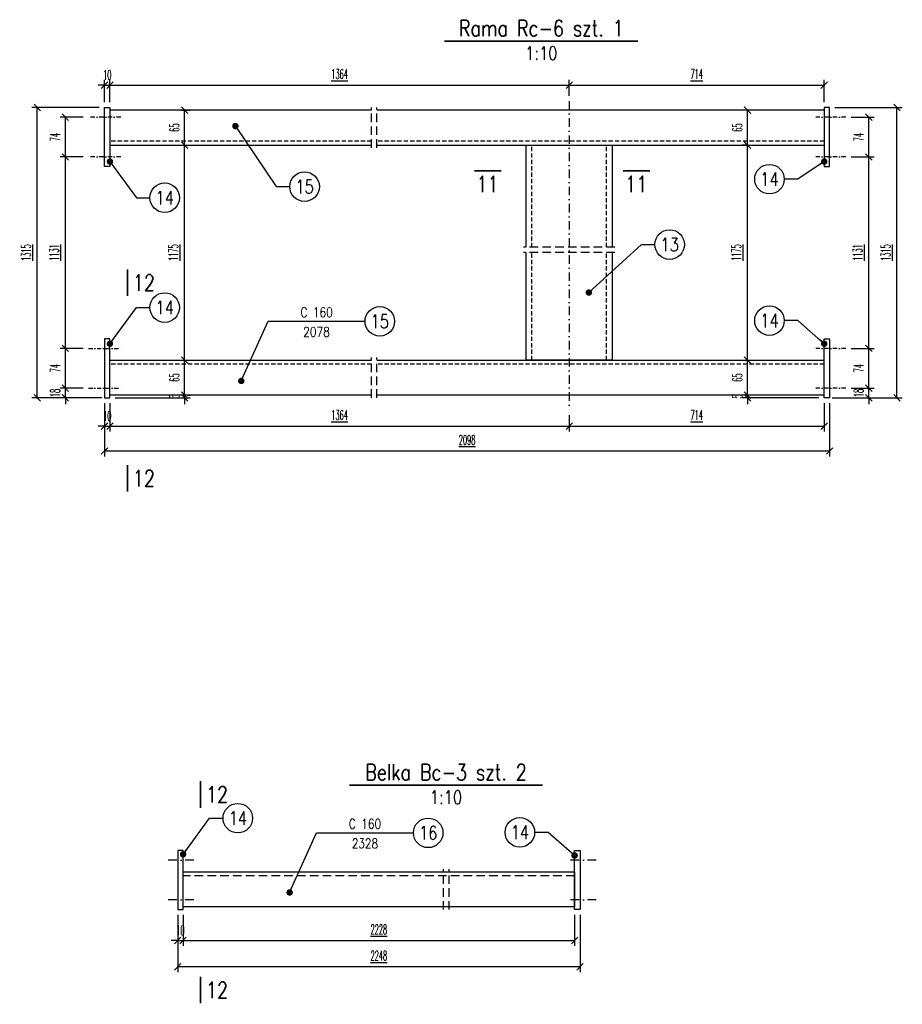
# Model space of a CAD drawing. Header units: millimetres. Extents: x -228255 to 14536, y -140109 to 119945.
# Tile 118 of 123: x -101165 to -99524, y 39975 to 41806. Entities that reach past the tile are written whole.
import ezdxf
from ezdxf.enums import TextEntityAlignment as Align

# ---------------------------------------------------------------- set-up
doc = ezdxf.new("R2010")
doc.units = ezdxf.units.MM
doc.header["$LTSCALE"] = 2.5
for name, pattern in [('DASHDOT', [25.4, 12.7, -6.35, 0, -6.35]), ('DASHDOT2', [12.7, 6.35, -3.175, 0, -3.175]), ('DASHED', [19.05, 12.7, -6.35]), ('DASHED2', [9.525, 6.35, -3.175])]:
    doc.linetypes.add(name, pattern=pattern)
for name, color, linetype in [('Gruba', 6, 'Continuous'), ('Opisy_stal', 7, 'Continuous'), ('Osie', 134, 'DASHDOT'), ('Osie_stal', 221, 'DASHDOT2'), ('Przerywana', 5, 'DASHED'), ('stal', 4, 'Continuous'), ('Stal_nw', 181, 'DASHED2'), ('Wymiary', 86, 'Continuous')]:
    doc.layers.add(name, color=color, linetype=linetype)
doc.styles.get("Standard").update_dxf_attribs({"font": 'romans.shx', "width": 0.65})
doc.styles.add('style1', font='romand.shx', dxfattribs={"width": 0.8})
doc.styles.add('style3', font='romans.shx', dxfattribs={"width": 0.5})
doc.dimstyles.new('Skala_10', dxfattribs={"dimtxt": 18, "dimasz": 12, "dimexe": 10, "dimexo": 10, "dimgap": 10, "dimtad": 1, "dimdec": 0, "dimdsep": 46, "dimtxsty": 'style3', "dimblk": 'OBLIQUE', "dimcen": 0, "dimdle": 1, "dimclrd": 256, "dimclre": 256, "dimclrt": 31, "dimadec": 1, "dimazin": 0, "dimtfac": 1, "dimtdec": 0, "dimtix": 1, "dimtmove": 2, "dimatfit": 0, "dimldrblk": 'DOT', "dimfxl": 1, "dimtolj": 1, "dimtzin": 0, "dimlwd": -1, "dimlwe": -1, "dimarcsym": 0})
doc.dimstyles.new('Skala_10$7', dxfattribs={"dimscale": 0, "dimtxt": 18, "dimasz": 12, "dimexe": 10, "dimexo": 15, "dimgap": 5, "dimtad": 1, "dimdec": 0, "dimrnd": 0.5, "dimzin": 9, "dimdsep": 46, "dimtxsty": 'Standard', "dimblk1": 'OBLIQUE', "dimblk2": 'OBLIQUE', "dimsah": 1, "dimcen": 10, "dimdle": 10, "dimclrt": 31, "dimadec": 0, "dimazin": 0, "dimtfac": 1, "dimtdec": 0, "dimtmove": 2, "dimatfit": 3, "dimldrblk": 'DOT', "dimfxl": 1, "dimtolj": 1, "dimtzin": 9, "dimarcsym": 0})

# ---------------------------------------------------------------- blocks, each defined once
blk = doc.blocks.new('_Oblique')
at = {"color": 0, "linetype": 'ByBlock', "lineweight": -2}
blk.add_line((-0.5, -0.5), (0.5, 0.5), dxfattribs=at)
blk = doc.blocks.new('*D496')
at = {"layer": 'Defpoints', "color": 0, "ltscale": 0.5, "transparency": 16777216}
for p in [(-101007.6, 41103.2), (-100997.6, 41103.2), (-100997.6, 41050.5)]:
    blk.add_point(p, dxfattribs=at)
at = {"layer": 'Wymiary', "ltscale": 0.5, "transparency": 16777216}
for p, q in [((-101007.6, 41093.2), (-101007.6, 41040.5)), ((-100997.6, 41093.2), (-100997.6, 41040.5)), ((-101007.6, 41050.5), (-101019.6, 41050.5)), ((-101007.6, 41050.5), (-100997.6, 41050.5)), ((-100997.6, 41050.5), (-100985.6, 41050.5))]:
    blk.add_line(p, q, dxfattribs=at)
at = {"layer": 'Wymiary', "ltscale": 0.5, "transparency": 16777216, "xscale": 12, "yscale": 12, "zscale": 12}
blk.add_blockref('_Oblique', (-101007.6, 41050.5), dxfattribs=at)
at = {"layer": 'Wymiary', "ltscale": 0.5, "transparency": 16777216, "xscale": 12, "yscale": 12, "zscale": 12, "rotation": 180}
blk.add_blockref('_Oblique', (-100997.6, 41050.5), dxfattribs=at)
at = {"layer": 'Wymiary', "color": 31, "ltscale": 0.5, "transparency": 16777216, "insert": (-101002.6, 41069.5), "char_height": 18, "attachment_point": 5, "style": 'style3'}
blk.add_mtext('\\A1;10', dxfattribs=at)
blk = doc.blocks.new('_Dot')
at = {"color": 0, "linetype": 'ByBlock', "lineweight": -2}
blk.add_line((-0.5, 0), (-1, 0), dxfattribs=at)
at = {"color": 0, "linetype": 'ByBlock', "const_width": 0.5}
blk.add_lwpolyline([(-0.25, 0, 1), (0.25, 0, 1)], format="xyb", close=True, dxfattribs=at)
blk = doc.blocks.new('*D497')
at = {"layer": 'Defpoints', "color": 0, "ltscale": 0.5, "transparency": 16777216}
for p in [(-100997.6, 41103.2), (-100143.6, 41081.2), (-100143.6, 41050.5)]:
    blk.add_point(p, dxfattribs=at)
at = {"layer": 'Wymiary', "ltscale": 0.5, "transparency": 16777216}
for p, q in [((-100997.6, 41093.2), (-100997.6, 41040.5)), ((-100143.6, 41071.2), (-100143.6, 41040.5)), ((-100998.6, 41050.5), (-100142.6, 41050.5))]:
    blk.add_line(p, q, dxfattribs=at)
at = {"layer": 'Wymiary', "ltscale": 0.5, "transparency": 16777216, "xscale": 12, "yscale": 12, "zscale": 12, "rotation": 180}
blk.add_blockref('_Oblique', (-100997.6, 41050.5), dxfattribs=at)
at = {"layer": 'Wymiary', "ltscale": 0.5, "transparency": 16777216, "xscale": 12, "yscale": 12, "zscale": 12}
blk.add_blockref('_Oblique', (-100143.6, 41050.5), dxfattribs=at)
at = {"layer": 'Wymiary', "color": 31, "ltscale": 0.5, "transparency": 16777216, "insert": (-100570.6, 41071.3), "char_height": 18, "attachment_point": 5, "style": 'style3'}
blk.add_mtext('\\A1;\\L1364', dxfattribs=at)
blk = doc.blocks.new('*D498')
at = {"layer": 'Defpoints', "color": 0, "ltscale": 0.5, "transparency": 16777216}
for p in [(-99669.6, 41103.2), (-100143.6, 41081.2), (-99669.6, 41050.5)]:
    blk.add_point(p, dxfattribs=at)
at = {"layer": 'Wymiary', "ltscale": 0.5, "transparency": 16777216}
for p, q in [((-99669.6, 41093.2), (-99669.6, 41040.5)), ((-100143.6, 41071.2), (-100143.6, 41040.5)), ((-100144.6, 41050.5), (-99668.6, 41050.5))]:
    blk.add_line(p, q, dxfattribs=at)
at = {"layer": 'Wymiary', "ltscale": 0.5, "transparency": 16777216, "xscale": 12, "yscale": 12, "zscale": 12, "rotation": 180}
blk.add_blockref('_Oblique', (-100143.6, 41050.5), dxfattribs=at)
at = {"layer": 'Wymiary', "ltscale": 0.5, "transparency": 16777216, "xscale": 12, "yscale": 12, "zscale": 12}
blk.add_blockref('_Oblique', (-99669.6, 41050.5), dxfattribs=at)
at = {"layer": 'Wymiary', "color": 31, "ltscale": 0.5, "transparency": 16777216, "insert": (-99906.6, 41071.3), "char_height": 18, "attachment_point": 5, "style": 'style3'}
blk.add_mtext('\\A1;\\L714', dxfattribs=at)
blk = doc.blocks.new('*D499')
at = {"layer": 'Defpoints', "color": 0, "ltscale": 0.5, "transparency": 16777216}
for p in [(-101007.6, 41103.2), (-99659.6, 41103.2), (-101007.6, 41004.2)]:
    blk.add_point(p, dxfattribs=at)
at = {"layer": 'Wymiary', "ltscale": 0.5, "transparency": 16777216}
for p, q in [((-101007.6, 41093.2), (-101007.6, 40994.2)), ((-99659.6, 41093.2), (-99659.6, 40994.2)), ((-99658.6, 41004.2), (-101008.6, 41004.2))]:
    blk.add_line(p, q, dxfattribs=at)
at = {"layer": 'Wymiary', "ltscale": 0.5, "transparency": 16777216, "xscale": 12, "yscale": 12, "zscale": 12, "rotation": 180}
blk.add_blockref('_Oblique', (-101007.6, 41004.2), dxfattribs=at)
at = {"layer": 'Wymiary', "ltscale": 0.5, "transparency": 16777216, "xscale": 12, "yscale": 12, "zscale": 12}
blk.add_blockref('_Oblique', (-99659.6, 41004.2), dxfattribs=at)
at = {"layer": 'Wymiary', "color": 31, "ltscale": 0.5, "transparency": 16777216, "insert": (-100333.6, 41025), "char_height": 18, "attachment_point": 5, "style": 'style3'}
blk.add_mtext('\\A1;\\L2098', dxfattribs=at)
blk = doc.blocks.new('*D500')
at = {"layer": 'Defpoints', "color": 0, "ltscale": 0.5, "transparency": 16777216}
for p in [(-100997.6, 41684.7), (-101007.6, 41643.2), (-100997.6, 41643.2)]:
    blk.add_point(p, dxfattribs=at)
at = {"layer": 'Wymiary', "ltscale": 0.5, "transparency": 16777216}
for p, q in [((-101007.6, 41684.7), (-101019.6, 41684.7)), ((-101007.6, 41653.2), (-101007.6, 41694.7)), ((-101007.6, 41684.7), (-100997.6, 41684.7)), ((-100997.6, 41653.2), (-100997.6, 41694.7)), ((-100997.6, 41684.7), (-100985.6, 41684.7))]:
    blk.add_line(p, q, dxfattribs=at)
at = {"layer": 'Wymiary', "ltscale": 0.5, "transparency": 16777216, "xscale": 12, "yscale": 12, "zscale": 12}
blk.add_blockref('_Oblique', (-101007.6, 41684.7), dxfattribs=at)
at = {"layer": 'Wymiary', "ltscale": 0.5, "transparency": 16777216, "xscale": 12, "yscale": 12, "zscale": 12, "rotation": 180}
blk.add_blockref('_Oblique', (-100997.6, 41684.7), dxfattribs=at)
at = {"layer": 'Wymiary', "color": 31, "ltscale": 0.5, "transparency": 16777216, "insert": (-101002.6, 41703.7), "char_height": 18, "attachment_point": 5, "style": 'style3'}
blk.add_mtext('\\A1;10', dxfattribs=at)
blk = doc.blocks.new('*D501')
at = {"layer": 'Defpoints', "color": 0, "ltscale": 0.5, "transparency": 16777216}
for p in [(-100143.6, 41684.7), (-100143.6, 41654.9), (-100997.6, 41643.2)]:
    blk.add_point(p, dxfattribs=at)
at = {"layer": 'Wymiary', "ltscale": 0.5, "transparency": 16777216}
for p, q in [((-100998.6, 41684.7), (-100142.6, 41684.7)), ((-100997.6, 41653.2), (-100997.6, 41694.7)), ((-100143.6, 41664.9), (-100143.6, 41694.7))]:
    blk.add_line(p, q, dxfattribs=at)
at = {"layer": 'Wymiary', "ltscale": 0.5, "transparency": 16777216, "xscale": 12, "yscale": 12, "zscale": 12, "rotation": 180}
blk.add_blockref('_Oblique', (-100997.6, 41684.7), dxfattribs=at)
at = {"layer": 'Wymiary', "ltscale": 0.5, "transparency": 16777216, "xscale": 12, "yscale": 12, "zscale": 12}
blk.add_blockref('_Oblique', (-100143.6, 41684.7), dxfattribs=at)
at = {"layer": 'Wymiary', "color": 31, "ltscale": 0.5, "transparency": 16777216, "insert": (-100570.6, 41705.5), "char_height": 18, "attachment_point": 5, "style": 'style3'}
blk.add_mtext('\\A1;\\L1364', dxfattribs=at)
blk = doc.blocks.new('*D502')
at = {"layer": 'Defpoints', "color": 0, "ltscale": 0.5, "transparency": 16777216}
for p in [(-99669.6, 41684.7), (-100143.6, 41654.9), (-99669.6, 41643.2)]:
    blk.add_point(p, dxfattribs=at)
at = {"layer": 'Wymiary', "ltscale": 0.5, "transparency": 16777216}
for p, q in [((-100144.6, 41684.7), (-99668.6, 41684.7)), ((-100143.6, 41664.9), (-100143.6, 41694.7)), ((-99669.6, 41653.2), (-99669.6, 41694.7))]:
    blk.add_line(p, q, dxfattribs=at)
at = {"layer": 'Wymiary', "ltscale": 0.5, "transparency": 16777216, "xscale": 12, "yscale": 12, "zscale": 12, "rotation": 180}
blk.add_blockref('_Oblique', (-100143.6, 41684.7), dxfattribs=at)
at = {"layer": 'Wymiary', "ltscale": 0.5, "transparency": 16777216, "xscale": 12, "yscale": 12, "zscale": 12}
blk.add_blockref('_Oblique', (-99669.6, 41684.7), dxfattribs=at)
at = {"layer": 'Wymiary', "color": 31, "ltscale": 0.5, "transparency": 16777216, "insert": (-99906.6, 41705.5), "char_height": 18, "attachment_point": 5, "style": 'style3'}
blk.add_mtext('\\A1;\\L714', dxfattribs=at)
blk = doc.blocks.new('*D503')
at = {"layer": 'Defpoints', "color": 0, "ltscale": 0.5, "transparency": 16777216}
for p in [(-101132.7, 41643.2), (-101007.6, 41643.2), (-101007.6, 41103.2)]:
    blk.add_point(p, dxfattribs=at)
at = {"layer": 'Wymiary', "ltscale": 0.5, "transparency": 16777216}
for p, q in [((-101017.6, 41643.2), (-101142.7, 41643.2)), ((-101132.7, 41102.2), (-101132.7, 41644.2)), ((-101017.6, 41103.2), (-101142.7, 41103.2))]:
    blk.add_line(p, q, dxfattribs=at)
at = {"layer": 'Wymiary', "ltscale": 0.5, "transparency": 16777216, "xscale": 12, "yscale": 12, "zscale": 12}
for p, rotation in [((-101132.7, 41643.2), 90), ((-101132.7, 41103.2), 270)]:
    blk.add_blockref('_Oblique', p, dxfattribs=dict(at, rotation=rotation))
at = {"layer": 'Wymiary', "color": 31, "ltscale": 0.5, "transparency": 16777216, "insert": (-101153.5, 41373.2), "char_height": 18, "attachment_point": 5, "rotation": 90, "style": 'style3'}
blk.add_mtext('\\A1;\\L1315', dxfattribs=at)
blk = doc.blocks.new('*D504')
at = {"layer": 'Defpoints', "color": 0, "ltscale": 0.5, "transparency": 16777216}
for p in [(-101080.4, 41121.2), (-101037.6, 41121.2), (-101002.6, 41103.2)]:
    blk.add_point(p, dxfattribs=at)
at = {"layer": 'Wymiary', "ltscale": 0.5, "transparency": 16777216}
for p, q in [((-101080.4, 41121.2), (-101080.4, 41133.2)), ((-101047.6, 41121.2), (-101090.4, 41121.2)), ((-101080.4, 41103.2), (-101080.4, 41121.2)), ((-101012.6, 41103.2), (-101090.4, 41103.2)), ((-101080.4, 41103.2), (-101080.4, 41091.2))]:
    blk.add_line(p, q, dxfattribs=at)
at = {"layer": 'Wymiary', "ltscale": 0.5, "transparency": 16777216, "xscale": 12, "yscale": 12, "zscale": 12}
for p, rotation in [((-101080.4, 41121.2), 270), ((-101080.4, 41103.2), 90)]:
    blk.add_blockref('_Oblique', p, dxfattribs=dict(at, rotation=rotation))
at = {"layer": 'Wymiary', "color": 31, "ltscale": 0.5, "transparency": 16777216, "insert": (-101099.4, 41112.2), "char_height": 18, "attachment_point": 5, "rotation": 90, "style": 'style3'}
blk.add_mtext('\\A1;18', dxfattribs=at)
blk = doc.blocks.new('*D505')
at = {"layer": 'Defpoints', "color": 0, "ltscale": 0.5, "transparency": 16777216}
for p in [(-101080.4, 41195.2), (-101037.6, 41195.2), (-101037.6, 41121.2)]:
    blk.add_point(p, dxfattribs=at)
at = {"layer": 'Wymiary', "ltscale": 0.5, "transparency": 16777216}
for p, q in [((-101047.6, 41195.2), (-101090.4, 41195.2)), ((-101080.4, 41120.2), (-101080.4, 41196.2)), ((-101047.6, 41121.2), (-101090.4, 41121.2))]:
    blk.add_line(p, q, dxfattribs=at)
at = {"layer": 'Wymiary', "ltscale": 0.5, "transparency": 16777216, "xscale": 12, "yscale": 12, "zscale": 12}
for p, rotation in [((-101080.4, 41195.2), 90), ((-101080.4, 41121.2), 270)]:
    blk.add_blockref('_Oblique', p, dxfattribs=dict(at, rotation=rotation))
at = {"layer": 'Wymiary', "color": 31, "ltscale": 0.5, "transparency": 16777216, "insert": (-101099.4, 41158.2), "char_height": 18, "attachment_point": 5, "rotation": 90, "style": 'style3'}
blk.add_mtext('\\A1;74', dxfattribs=at)
blk = doc.blocks.new('*D506')
at = {"layer": 'Defpoints', "color": 0, "ltscale": 0.5, "transparency": 16777216}
for p in [(-101080.4, 41551.2), (-101037.6, 41551.2), (-101037.6, 41195.2)]:
    blk.add_point(p, dxfattribs=at)
at = {"layer": 'Wymiary', "ltscale": 0.5, "transparency": 16777216}
for p, q in [((-101047.6, 41551.2), (-101090.4, 41551.2)), ((-101080.4, 41194.2), (-101080.4, 41552.2)), ((-101047.6, 41195.2), (-101090.4, 41195.2))]:
    blk.add_line(p, q, dxfattribs=at)
at = {"layer": 'Wymiary', "ltscale": 0.5, "transparency": 16777216, "xscale": 12, "yscale": 12, "zscale": 12}
for p, rotation in [((-101080.4, 41551.2), 90), ((-101080.4, 41195.2), 270)]:
    blk.add_blockref('_Oblique', p, dxfattribs=dict(at, rotation=rotation))
at = {"layer": 'Wymiary', "color": 31, "ltscale": 0.5, "transparency": 16777216, "insert": (-101101.2, 41373.2), "char_height": 18, "attachment_point": 5, "rotation": 90, "style": 'style3'}
blk.add_mtext('\\A1;\\L1131', dxfattribs=at)
blk = doc.blocks.new('*D507')
at = {"layer": 'Defpoints', "color": 0, "ltscale": 0.5, "transparency": 16777216}
for p in [(-101080.4, 41625.2), (-101037.6, 41625.2), (-101037.6, 41551.2)]:
    blk.add_point(p, dxfattribs=at)
at = {"layer": 'Wymiary', "ltscale": 0.5, "transparency": 16777216}
for p, q in [((-101080.4, 41550.2), (-101080.4, 41626.2)), ((-101047.6, 41625.2), (-101090.4, 41625.2)), ((-101047.6, 41551.2), (-101090.4, 41551.2))]:
    blk.add_line(p, q, dxfattribs=at)
at = {"layer": 'Wymiary', "ltscale": 0.5, "transparency": 16777216, "xscale": 12, "yscale": 12, "zscale": 12}
for p, rotation in [((-101080.4, 41625.2), 90), ((-101080.4, 41551.2), 270)]:
    blk.add_blockref('_Oblique', p, dxfattribs=dict(at, rotation=rotation))
at = {"layer": 'Wymiary', "color": 31, "ltscale": 0.5, "transparency": 16777216, "insert": (-101099.4, 41588.2), "char_height": 18, "attachment_point": 5, "rotation": 90, "style": 'style3'}
blk.add_mtext('\\A1;74', dxfattribs=at)
blk = doc.blocks.new('*D508')
at = {"layer": 'Defpoints', "color": 0, "ltscale": 0.5, "transparency": 16777216}
for p in [(-100997.6, 41103.2), (-100863.8, 41108.2), (-100858.7, 41108.2)]:
    blk.add_point(p, dxfattribs=at)
at = {"layer": 'Wymiary', "ltscale": 0.5, "transparency": 16777216}
for p, q in [((-100858.7, 41108.2), (-100858.7, 41120.2)), ((-100987.6, 41103.2), (-100848.7, 41103.2)), ((-100858.7, 41103.2), (-100858.7, 41108.2)), ((-100858.7, 41103.2), (-100858.7, 41091.2)), ((-100853.8, 41108.2), (-100848.7, 41108.2))]:
    blk.add_line(p, q, dxfattribs=at)
at = {"layer": 'Wymiary', "ltscale": 0.5, "transparency": 16777216, "xscale": 12, "yscale": 12, "zscale": 12}
for p, rotation in [((-100858.7, 41108.2), 270), ((-100858.7, 41103.2), 90)]:
    blk.add_blockref('_Oblique', p, dxfattribs=dict(at, rotation=rotation))
at = {"layer": 'Wymiary', "color": 31, "ltscale": 0.5, "transparency": 16777216, "insert": (-100877.7, 41105.7), "char_height": 18, "attachment_point": 5, "rotation": 90, "style": 'style3'}
blk.add_mtext('\\A1;5', dxfattribs=at)
blk = doc.blocks.new('*D509')
at = {"layer": 'Defpoints', "color": 0, "ltscale": 0.5, "transparency": 16777216}
for p in [(-100858.7, 41173.2), (-100858.7, 41173.2), (-100863.8, 41108.2)]:
    blk.add_point(p, dxfattribs=at)
at = {"layer": 'Wymiary', "ltscale": 0.5, "transparency": 16777216}
for p, q in [((-100858.7, 41107.2), (-100858.7, 41174.2)), ((-100853.8, 41108.2), (-100848.7, 41108.2))]:
    blk.add_line(p, q, dxfattribs=at)
at = {"layer": 'Wymiary', "ltscale": 0.5, "transparency": 16777216, "xscale": 12, "yscale": 12, "zscale": 12}
for p, rotation in [((-100858.7, 41173.2), 90), ((-100858.7, 41108.2), 270)]:
    blk.add_blockref('_Oblique', p, dxfattribs=dict(at, rotation=rotation))
at = {"layer": 'Wymiary', "color": 31, "ltscale": 0.5, "transparency": 16777216, "insert": (-100877.7, 41140.7), "char_height": 18, "attachment_point": 5, "rotation": 90, "style": 'style3'}
blk.add_mtext('\\A1;65', dxfattribs=at)
blk = doc.blocks.new('*D510')
at = {"layer": 'Defpoints', "color": 0, "ltscale": 0.5, "transparency": 16777216}
for p in [(-100869.6, 41573.2), (-100858.7, 41573.2), (-100858.7, 41173.2)]:
    blk.add_point(p, dxfattribs=at)
at = {"layer": 'Wymiary', "ltscale": 0.5, "transparency": 16777216}
for p, q in [((-100859.6, 41573.2), (-100848.7, 41573.2)), ((-100858.7, 41172.2), (-100858.7, 41574.2))]:
    blk.add_line(p, q, dxfattribs=at)
at = {"layer": 'Wymiary', "ltscale": 0.5, "transparency": 16777216, "xscale": 12, "yscale": 12, "zscale": 12}
for p, rotation in [((-100858.7, 41573.2), 90), ((-100858.7, 41173.2), 270)]:
    blk.add_blockref('_Oblique', p, dxfattribs=dict(at, rotation=rotation))
at = {"layer": 'Wymiary', "color": 31, "ltscale": 0.5, "transparency": 16777216, "insert": (-100879.5, 41373.2), "char_height": 18, "attachment_point": 5, "rotation": 90, "style": 'style3'}
blk.add_mtext('\\A1;\\L1175', dxfattribs=at)
blk = doc.blocks.new('*D511')
at = {"layer": 'Defpoints', "color": 0, "ltscale": 0.5, "transparency": 16777216}
for p in [(-100875.4, 41638.2), (-100858.7, 41638.2), (-100869.6, 41573.2)]:
    blk.add_point(p, dxfattribs=at)
at = {"layer": 'Wymiary', "ltscale": 0.5, "transparency": 16777216}
for p, q in [((-100865.4, 41638.2), (-100848.7, 41638.2)), ((-100858.7, 41572.2), (-100858.7, 41639.2)), ((-100859.6, 41573.2), (-100848.7, 41573.2))]:
    blk.add_line(p, q, dxfattribs=at)
at = {"layer": 'Wymiary', "ltscale": 0.5, "transparency": 16777216, "xscale": 12, "yscale": 12, "zscale": 12}
for p, rotation in [((-100858.7, 41638.2), 90), ((-100858.7, 41573.2), 270)]:
    blk.add_blockref('_Oblique', p, dxfattribs=dict(at, rotation=rotation))
at = {"layer": 'Wymiary', "color": 31, "ltscale": 0.5, "transparency": 16777216, "insert": (-100877.7, 41605.7), "char_height": 18, "attachment_point": 5, "rotation": 90, "style": 'style3'}
blk.add_mtext('\\A1;65', dxfattribs=at)
blk = doc.blocks.new('*D512')
at = {"layer": 'Defpoints', "color": 0, "ltscale": 0.5, "transparency": 16777216}
for p in [(-99659.6, 41643.2), (-99534.4, 41643.2), (-99659.6, 41103.2)]:
    blk.add_point(p, dxfattribs=at)
at = {"layer": 'Wymiary', "ltscale": 0.5, "transparency": 16777216}
for p, q in [((-99649.6, 41643.2), (-99524.4, 41643.2)), ((-99534.4, 41102.2), (-99534.4, 41644.2)), ((-99649.6, 41103.2), (-99524.4, 41103.2))]:
    blk.add_line(p, q, dxfattribs=at)
at = {"layer": 'Wymiary', "ltscale": 0.5, "transparency": 16777216, "xscale": 12, "yscale": 12, "zscale": 12}
for p, rotation in [((-99534.4, 41643.2), 90), ((-99534.4, 41103.2), 270)]:
    blk.add_blockref('_Oblique', p, dxfattribs=dict(at, rotation=rotation))
at = {"layer": 'Wymiary', "color": 31, "ltscale": 0.5, "transparency": 16777216, "insert": (-99555.2, 41373.2), "char_height": 18, "attachment_point": 5, "rotation": 90, "style": 'style3'}
blk.add_mtext('\\A1;\\L1315', dxfattribs=at)
blk = doc.blocks.new('*D513')
at = {"layer": 'Defpoints', "color": 0, "ltscale": 0.5, "transparency": 16777216}
for p in [(-99629.6, 41121.2), (-99586.7, 41121.2), (-99664.6, 41103.2)]:
    blk.add_point(p, dxfattribs=at)
at = {"layer": 'Wymiary', "ltscale": 0.5, "transparency": 16777216}
for p, q in [((-99586.7, 41121.2), (-99586.7, 41133.2)), ((-99619.6, 41121.2), (-99576.7, 41121.2)), ((-99586.7, 41103.2), (-99586.7, 41121.2)), ((-99654.6, 41103.2), (-99576.7, 41103.2)), ((-99586.7, 41103.2), (-99586.7, 41091.2))]:
    blk.add_line(p, q, dxfattribs=at)
at = {"layer": 'Wymiary', "ltscale": 0.5, "transparency": 16777216, "xscale": 12, "yscale": 12, "zscale": 12}
for p, rotation in [((-99586.7, 41121.2), 270), ((-99586.7, 41103.2), 90)]:
    blk.add_blockref('_Oblique', p, dxfattribs=dict(at, rotation=rotation))
at = {"layer": 'Wymiary', "color": 31, "ltscale": 0.5, "transparency": 16777216, "insert": (-99605.7, 41112.2), "char_height": 18, "attachment_point": 5, "rotation": 90, "style": 'style3'}
blk.add_mtext('\\A1;18', dxfattribs=at)
blk = doc.blocks.new('*D514')
at = {"layer": 'Defpoints', "color": 0, "ltscale": 0.5, "transparency": 16777216}
for p in [(-99629.6, 41195.2), (-99586.7, 41195.2), (-99629.6, 41121.2)]:
    blk.add_point(p, dxfattribs=at)
at = {"layer": 'Wymiary', "ltscale": 0.5, "transparency": 16777216}
for p, q in [((-99619.6, 41195.2), (-99576.7, 41195.2)), ((-99586.7, 41120.2), (-99586.7, 41196.2)), ((-99619.6, 41121.2), (-99576.7, 41121.2))]:
    blk.add_line(p, q, dxfattribs=at)
at = {"layer": 'Wymiary', "ltscale": 0.5, "transparency": 16777216, "xscale": 12, "yscale": 12, "zscale": 12}
for p, rotation in [((-99586.7, 41195.2), 90), ((-99586.7, 41121.2), 270)]:
    blk.add_blockref('_Oblique', p, dxfattribs=dict(at, rotation=rotation))
at = {"layer": 'Wymiary', "color": 31, "ltscale": 0.5, "transparency": 16777216, "insert": (-99605.7, 41158.2), "char_height": 18, "attachment_point": 5, "rotation": 90, "style": 'style3'}
blk.add_mtext('\\A1;74', dxfattribs=at)
blk = doc.blocks.new('*D515')
at = {"layer": 'Defpoints', "color": 0, "ltscale": 0.5, "transparency": 16777216}
for p in [(-99629.6, 41551.2), (-99586.7, 41551.2), (-99629.6, 41195.2)]:
    blk.add_point(p, dxfattribs=at)
at = {"layer": 'Wymiary', "ltscale": 0.5, "transparency": 16777216}
for p, q in [((-99619.6, 41551.2), (-99576.7, 41551.2)), ((-99586.7, 41194.2), (-99586.7, 41552.2)), ((-99619.6, 41195.2), (-99576.7, 41195.2))]:
    blk.add_line(p, q, dxfattribs=at)
at = {"layer": 'Wymiary', "ltscale": 0.5, "transparency": 16777216, "xscale": 12, "yscale": 12, "zscale": 12}
for p, rotation in [((-99586.7, 41551.2), 90), ((-99586.7, 41195.2), 270)]:
    blk.add_blockref('_Oblique', p, dxfattribs=dict(at, rotation=rotation))
at = {"layer": 'Wymiary', "color": 31, "ltscale": 0.5, "transparency": 16777216, "insert": (-99607.5, 41373.2), "char_height": 18, "attachment_point": 5, "rotation": 90, "style": 'style3'}
blk.add_mtext('\\A1;\\L1131', dxfattribs=at)
blk = doc.blocks.new('*D516')
at = {"layer": 'Defpoints', "color": 0, "ltscale": 0.5, "transparency": 16777216}
for p in [(-99629.6, 41625.2), (-99586.7, 41625.2), (-99629.6, 41551.2)]:
    blk.add_point(p, dxfattribs=at)
at = {"layer": 'Wymiary', "ltscale": 0.5, "transparency": 16777216}
for p, q in [((-99586.7, 41550.2), (-99586.7, 41626.2)), ((-99619.6, 41625.2), (-99576.7, 41625.2)), ((-99619.6, 41551.2), (-99576.7, 41551.2))]:
    blk.add_line(p, q, dxfattribs=at)
at = {"layer": 'Wymiary', "ltscale": 0.5, "transparency": 16777216, "xscale": 12, "yscale": 12, "zscale": 12}
for p, rotation in [((-99586.7, 41625.2), 90), ((-99586.7, 41551.2), 270)]:
    blk.add_blockref('_Oblique', p, dxfattribs=dict(at, rotation=rotation))
at = {"layer": 'Wymiary', "color": 31, "ltscale": 0.5, "transparency": 16777216, "insert": (-99605.7, 41588.2), "char_height": 18, "attachment_point": 5, "rotation": 90, "style": 'style3'}
blk.add_mtext('\\A1;74', dxfattribs=at)
blk = doc.blocks.new('*D517')
at = {"layer": 'Defpoints', "color": 0, "ltscale": 0.5, "transparency": 16777216}
for p in [(-99812.2, 41108.2), (-99807.2, 41108.2), (-99669.6, 41103.2)]:
    blk.add_point(p, dxfattribs=at)
at = {"layer": 'Wymiary', "ltscale": 0.5, "transparency": 16777216}
for p, q in [((-99812.2, 41108.2), (-99812.2, 41120.2)), ((-99817.2, 41108.2), (-99822.2, 41108.2)), ((-99679.6, 41103.2), (-99822.2, 41103.2)), ((-99812.2, 41103.2), (-99812.2, 41108.2)), ((-99812.2, 41103.2), (-99812.2, 41091.2))]:
    blk.add_line(p, q, dxfattribs=at)
at = {"layer": 'Wymiary', "ltscale": 0.5, "transparency": 16777216, "xscale": 12, "yscale": 12, "zscale": 12}
for p, rotation in [((-99812.2, 41108.2), 270), ((-99812.2, 41103.2), 90)]:
    blk.add_blockref('_Oblique', p, dxfattribs=dict(at, rotation=rotation))
at = {"layer": 'Wymiary', "color": 31, "ltscale": 0.5, "transparency": 16777216, "insert": (-99831.2, 41105.7), "char_height": 18, "attachment_point": 5, "rotation": 90, "style": 'style3'}
blk.add_mtext('\\A1;5', dxfattribs=at)
blk = doc.blocks.new('*D518')
at = {"layer": 'Defpoints', "color": 0, "ltscale": 0.5, "transparency": 16777216}
for p in [(-99812.2, 41173.2), (-99812.2, 41173.2), (-99807.2, 41108.2)]:
    blk.add_point(p, dxfattribs=at)
at = {"layer": 'Wymiary', "ltscale": 0.5, "transparency": 16777216}
for p, q in [((-99812.2, 41107.2), (-99812.2, 41174.2)), ((-99817.2, 41108.2), (-99822.2, 41108.2))]:
    blk.add_line(p, q, dxfattribs=at)
at = {"layer": 'Wymiary', "ltscale": 0.5, "transparency": 16777216, "xscale": 12, "yscale": 12, "zscale": 12}
for p, rotation in [((-99812.2, 41173.2), 90), ((-99812.2, 41108.2), 270)]:
    blk.add_blockref('_Oblique', p, dxfattribs=dict(at, rotation=rotation))
at = {"layer": 'Wymiary', "color": 31, "ltscale": 0.5, "transparency": 16777216, "insert": (-99831.2, 41140.7), "char_height": 18, "attachment_point": 5, "rotation": 90, "style": 'style3'}
blk.add_mtext('\\A1;65', dxfattribs=at)
blk = doc.blocks.new('*D519')
at = {"layer": 'Defpoints', "color": 0, "ltscale": 0.5, "transparency": 16777216}
for p in [(-99812.2, 41573.2), (-99801.4, 41573.2), (-99812.2, 41173.2)]:
    blk.add_point(p, dxfattribs=at)
at = {"layer": 'Wymiary', "ltscale": 0.5, "transparency": 16777216}
for p, q in [((-99811.4, 41573.2), (-99822.2, 41573.2)), ((-99812.2, 41172.2), (-99812.2, 41574.2))]:
    blk.add_line(p, q, dxfattribs=at)
at = {"layer": 'Wymiary', "ltscale": 0.5, "transparency": 16777216, "xscale": 12, "yscale": 12, "zscale": 12}
for p, rotation in [((-99812.2, 41573.2), 90), ((-99812.2, 41173.2), 270)]:
    blk.add_blockref('_Oblique', p, dxfattribs=dict(at, rotation=rotation))
at = {"layer": 'Wymiary', "color": 31, "ltscale": 0.5, "transparency": 16777216, "insert": (-99833, 41373.2), "char_height": 18, "attachment_point": 5, "rotation": 90, "style": 'style3'}
blk.add_mtext('\\A1;\\L1175', dxfattribs=at)
blk = doc.blocks.new('*D520')
at = {"layer": 'Defpoints', "color": 0, "ltscale": 0.5, "transparency": 16777216}
for p in [(-99812.2, 41638.2), (-99801.4, 41638.2), (-99801.4, 41573.2)]:
    blk.add_point(p, dxfattribs=at)
at = {"layer": 'Wymiary', "ltscale": 0.5, "transparency": 16777216}
for p, q in [((-99811.4, 41638.2), (-99822.2, 41638.2)), ((-99812.2, 41572.2), (-99812.2, 41639.2)), ((-99811.4, 41573.2), (-99822.2, 41573.2))]:
    blk.add_line(p, q, dxfattribs=at)
at = {"layer": 'Wymiary', "ltscale": 0.5, "transparency": 16777216, "xscale": 12, "yscale": 12, "zscale": 12}
for p, rotation in [((-99812.2, 41638.2), 90), ((-99812.2, 41573.2), 270)]:
    blk.add_blockref('_Oblique', p, dxfattribs=dict(at, rotation=rotation))
at = {"layer": 'Wymiary', "color": 31, "ltscale": 0.5, "transparency": 16777216, "insert": (-99831.2, 41605.7), "char_height": 18, "attachment_point": 5, "rotation": 90, "style": 'style3'}
blk.add_mtext('\\A1;65', dxfattribs=at)
blk = doc.blocks.new('Op_el_prawy')
at = {"color": 7}
blk.add_line((0, 0), (180, 0), dxfattribs=at)
blk.add_circle((207.5, 0), 27.5, dxfattribs=at)
at = {"color": 31, "width": 0.8}
for tag, p in [('ZK_120X120X5', (90, 7.803)), ('1000', (90, -28.62))]:
    blk.add_attdef(tag, text='', height=18, dxfattribs=at).set_placement(p, align=Align.CENTER)
blk.add_attdef('22', text='', height=25, dxfattribs=at).set_placement((207.5, 0), align=Align.MIDDLE)
blk = doc.blocks.new('Elem_prawy')
at = {"color": 7}
blk.add_line((0, 0), (25, 0), dxfattribs=at)
blk.add_circle((52.5, 0), 27.5, dxfattribs=at)
at = {"color": 31, "width": 0.8}
blk.add_attdef('22', text='', height=25, dxfattribs=at).set_placement((52.5, 0), align=Align.MIDDLE)
blk = doc.blocks.new('Elem_lewy')
at = {"color": 7}
blk.add_line((0, 0), (-25, 0), dxfattribs=at)
blk.add_circle((-52.5, 0), 27.5, dxfattribs=at)
at = {"color": 31, "width": 0.8}
blk.add_attdef('22', text='', height=25, dxfattribs=at).set_placement((-52.5, 0), align=Align.MIDDLE)
blk = doc.blocks.new('*D524')
at = {"layer": 'Defpoints', "color": 0, "ltscale": 0.5, "transparency": 16777216}
for p in [(-100871.6, 40151.3), (-100861.6, 40151.3), (-100861.6, 40093.8)]:
    blk.add_point(p, dxfattribs=at)
at = {"layer": 'Wymiary', "ltscale": 0.5, "transparency": 16777216}
for p, q in [((-100871.6, 40141.3), (-100871.6, 40083.8)), ((-100861.6, 40141.3), (-100861.6, 40083.8)), ((-100871.6, 40093.8), (-100883.6, 40093.8)), ((-100871.6, 40093.8), (-100861.6, 40093.8)), ((-100861.6, 40093.8), (-100849.6, 40093.8))]:
    blk.add_line(p, q, dxfattribs=at)
at = {"layer": 'Wymiary', "ltscale": 0.5, "transparency": 16777216, "xscale": 12, "yscale": 12, "zscale": 12}
blk.add_blockref('_Oblique', (-100871.6, 40093.8), dxfattribs=at)
at = {"layer": 'Wymiary', "ltscale": 0.5, "transparency": 16777216, "xscale": 12, "yscale": 12, "zscale": 12, "rotation": 180}
blk.add_blockref('_Oblique', (-100861.6, 40093.8), dxfattribs=at)
at = {"layer": 'Wymiary', "color": 31, "ltscale": 0.5, "transparency": 16777216, "insert": (-100866.6, 40112.8), "char_height": 18, "attachment_point": 5, "style": 'style3'}
blk.add_mtext('\\A1;10', dxfattribs=at)
blk = doc.blocks.new('*D525')
at = {"layer": 'Defpoints', "color": 0, "ltscale": 0.5, "transparency": 16777216}
for p in [(-100861.6, 40151.3), (-100133.6, 40151.3), (-100133.6, 40093.8)]:
    blk.add_point(p, dxfattribs=at)
at = {"layer": 'Wymiary', "ltscale": 0.5, "transparency": 16777216}
for p, q in [((-100861.6, 40141.3), (-100861.6, 40083.8)), ((-100133.6, 40141.3), (-100133.6, 40083.8)), ((-100862.6, 40093.8), (-100132.6, 40093.8))]:
    blk.add_line(p, q, dxfattribs=at)
at = {"layer": 'Wymiary', "ltscale": 0.5, "transparency": 16777216, "xscale": 12, "yscale": 12, "zscale": 12, "rotation": 180}
blk.add_blockref('_Oblique', (-100861.6, 40093.8), dxfattribs=at)
at = {"layer": 'Wymiary', "ltscale": 0.5, "transparency": 16777216, "xscale": 12, "yscale": 12, "zscale": 12}
blk.add_blockref('_Oblique', (-100133.6, 40093.8), dxfattribs=at)
at = {"layer": 'Wymiary', "color": 31, "ltscale": 0.5, "transparency": 16777216, "insert": (-100497.6, 40114.6), "char_height": 18, "attachment_point": 5, "style": 'style3'}
blk.add_mtext('\\A1;\\L2228', dxfattribs=at)
blk = doc.blocks.new('*D526')
at = {"layer": 'Defpoints', "color": 0, "ltscale": 0.5, "transparency": 16777216}
for p in [(-100871.6, 40151.3), (-100123.6, 40151.3), (-100871.6, 40044.9)]:
    blk.add_point(p, dxfattribs=at)
at = {"layer": 'Wymiary', "ltscale": 0.5, "transparency": 16777216}
for p, q in [((-100871.6, 40141.3), (-100871.6, 40034.9)), ((-100123.6, 40141.3), (-100123.6, 40034.9)), ((-100122.6, 40044.9), (-100872.6, 40044.9))]:
    blk.add_line(p, q, dxfattribs=at)
at = {"layer": 'Wymiary', "ltscale": 0.5, "transparency": 16777216, "xscale": 12, "yscale": 12, "zscale": 12, "rotation": 180}
blk.add_blockref('_Oblique', (-100871.6, 40044.9), dxfattribs=at)
at = {"layer": 'Wymiary', "ltscale": 0.5, "transparency": 16777216, "xscale": 12, "yscale": 12, "zscale": 12}
blk.add_blockref('_Oblique', (-100123.6, 40044.9), dxfattribs=at)
at = {"layer": 'Wymiary', "color": 31, "ltscale": 0.5, "transparency": 16777216, "insert": (-100497.6, 40065.7), "char_height": 18, "attachment_point": 5, "style": 'style3'}
blk.add_mtext('\\A1;\\L2248', dxfattribs=at)

msp = doc.modelspace()

# ---------------------------------------------------------------- linework, layer by layer
at = {"layer": 'Gruba', "ltscale": 0.5, "const_width": 3}
for points in [[(-100375.61, 41766.57), (-100015.61, 41766.57)], [(-100552.74, 40382.75), (-100192.74, 40382.75)]]:
    msp.add_lwpolyline(points, dxfattribs=at)
at = {"layer": 'Gruba', "const_width": 3}
for points in [[(-100320.2, 41525.54), (-100270.2, 41525.54)], [(-100043.62, 41525.54), (-99993.62, 41525.54)], [(-100965.01, 41342.34), (-100965.01, 41292.34)], [(-100965.01, 40978.5), (-100965.01, 40928.5)], [(-100829.06, 40390.49), (-100829.06, 40340.49)], [(-100829.06, 40026.65), (-100829.06, 39976.65)]]:
    msp.add_lwpolyline(points, dxfattribs=at)
at = {"layer": 'Osie', "ltscale": 0.5}
msp.add_line((-100143.58, 41654.94), (-100143.58, 41081.16), dxfattribs=at)
at = {"layer": 'Osie_stal', "ltscale": 0.5}
for p, q in [((-100977.58, 41625.2), (-101037.58, 41625.2)), ((-99629.58, 41625.2), (-99689.58, 41625.2)), ((-100977.58, 41551.2), (-101037.58, 41551.2)), ((-99629.58, 41551.2), (-99689.58, 41551.2)), ((-101037.58, 41195.2), (-100977.58, 41195.2)), ((-99629.58, 41195.2), (-99689.58, 41195.2)), ((-101037.58, 41121.2), (-100977.58, 41121.2)), ((-99629.58, 41121.2), (-99689.58, 41121.2))]:
    msp.add_line(p, q, dxfattribs=at)
at = {"layer": 'Osie_stal'}
for p, q in [((-100841.62, 40243.35), (-100901.62, 40243.35)), ((-100093.62, 40243.35), (-100153.62, 40243.35)), ((-100841.62, 40169.35), (-100901.62, 40169.35)), ((-100093.62, 40169.35), (-100153.62, 40169.35))]:
    msp.add_line(p, q, dxfattribs=at)
at = {"layer": 'Przerywana', "ltscale": 0.5}
for p, q in [((-100511.12, 41568.2), (-100511.12, 41643.2)), ((-100501.12, 41568.2), (-100501.12, 41643.2)), ((-100058.58, 41383.2), (-100228.58, 41383.2)), ((-100058.58, 41373.2), (-100228.58, 41373.2)), ((-100511.12, 41103.2), (-100511.12, 41178.2)), ((-100501.12, 41103.2), (-100501.12, 41178.2)), ((-100377.18, 40151.35), (-100377.18, 40226.35)), ((-100367.18, 40151.35), (-100367.18, 40226.35))]:
    msp.add_line(p, q, dxfattribs=at)
at = {"layer": 'stal', "ltscale": 0.5}
for points in [[(-100997.58, 41643.2), (-100997.58, 41533.2), (-101007.58, 41533.2), (-101007.58, 41643.2)], [(-99669.58, 41643.2), (-99669.58, 41533.2), (-99659.58, 41533.2), (-99659.58, 41643.2)], [(-100997.58, 41103.2), (-100997.58, 41213.2), (-101007.58, 41213.2), (-101007.58, 41103.2)], [(-99669.58, 41103.2), (-99669.58, 41213.2), (-99659.58, 41213.2), (-99659.58, 41103.2)]]:
    msp.add_lwpolyline(points, close=True, dxfattribs=at)
for points in [[(-100511.12, 41638.2), (-100997.58, 41638.2), (-100997.58, 41573.2), (-100511.12, 41573.2)], [(-99669.58, 41638.2), (-100501.12, 41638.2)], [(-100501.12, 41573.2), (-99669.58, 41573.2)], [(-100223.58, 41383.2), (-100223.58, 41573.2), (-100063.58, 41573.2), (-100063.58, 41383.2)], [(-100063.58, 41373.2), (-100063.58, 41173.2), (-100223.58, 41173.2), (-100223.58, 41373.2)], [(-100511.12, 41108.2), (-100997.58, 41108.2), (-100997.58, 41173.2), (-100511.12, 41173.2)], [(-100501.12, 41173.2), (-99669.58, 41173.2)], [(-99669.58, 41108.2), (-100501.12, 41108.2)]]:
    msp.add_lwpolyline(points, dxfattribs=at)
at = {"layer": 'stal'}
for points in [[(-100861.62, 40151.35), (-100861.62, 40261.35), (-100871.62, 40261.35), (-100871.62, 40151.35)], [(-100133.62, 40151.35), (-100133.62, 40261.35), (-100123.62, 40261.35), (-100123.62, 40151.35)], [(-100861.62, 40156.35), (-100861.62, 40221.35), (-100133.62, 40221.35), (-100133.62, 40156.35)]]:
    msp.add_lwpolyline(points, close=True, dxfattribs=at)
at = {"layer": 'Stal_nw', "ltscale": 0.5}
for p, q in [((-100511.12, 41580.7), (-100997.58, 41580.7)), ((-99669.58, 41580.7), (-100501.12, 41580.7)), ((-100213.08, 41383.2), (-100213.08, 41573.2)), ((-100074.08, 41383.2), (-100074.08, 41573.2)), ((-100213.08, 41173.2), (-100213.08, 41373.2)), ((-100074.08, 41173.2), (-100074.08, 41373.2)), ((-100511.12, 41165.7), (-100997.58, 41165.7)), ((-99669.58, 41165.7), (-100501.12, 41165.7))]:
    msp.add_line(p, q, dxfattribs=at)
at = {"layer": 'Stal_nw'}
msp.add_line((-100133.62, 40213.85), (-100861.62, 40213.85), dxfattribs=at)

# ---------------------------------------------------------------- block references
at = {"layer": 'Opisy_stal', "ltscale": 0.5}
for name, p, values in [('Elem_lewy', (-99718.88, 41509.88), {'22': '14'}), ('Elem_prawy', (-100688.23, 41496), {'22': '15'}), ('Elem_prawy', (-100948.27, 41475.35), {'22': '14'}), ('Elem_prawy', (-100009.49, 41388.23), {'22': '13'}), ('Elem_prawy', (-100948.27, 41271.05), {'22': '14'}), ('Op_el_prawy', (-100703.32, 41245.45), {'1000': '2078', 'ZK_120X120X5': 'C 160', '22': '15'}), ('Elem_lewy', (-99718.88, 41246.76), {'22': '14'}), ('Elem_prawy', (-100812.32, 40321.34), {'22': '14'}), ('Op_el_prawy', (-100613.4, 40294.01), {'1000': '2328', 'ZK_120X120X5': 'C 160', '22': '16'}), ('Elem_lewy', (-100182.93, 40294.91), {'22': '14'})]:
    msp.add_blockref(name, p, dxfattribs=at).add_auto_attribs(values)

# ---------------------------------------------------------------- texts
at = {"layer": 'Gruba', "ltscale": 0.5, "style": 'style1', "width": 0.8}
for s, p in [('Rama Rc-6 szt. 1', (-100195.61, 41766.57)), ('Belka Bc-3 szt. 2', (-100372.74, 40382.75))]:
    msp.add_text(s, height=30, dxfattribs=at).set_placement(p, align=Align.BOTTOM_CENTER)
for p in [(-100195.61, 41756.57), (-100372.74, 40372.75)]:
    msp.add_text('1:10', height=25, dxfattribs=at).set_placement(p, align=Align.TOP_CENTER)
at = {"layer": 'Gruba', "style": 'style1', "width": 0.8}
for p in [(-100295.53, 41515.54), (-100018.95, 41515.54)]:
    msp.add_text('11', height=30, dxfattribs=at).set_placement(p, align=Align.TOP_CENTER)
for p in [(-100955.01, 41317.34), (-100955.01, 40953.5), (-100819.06, 40365.49), (-100819.06, 40001.65)]:
    msp.add_text('12', height=30, dxfattribs=at).set_placement(p, align=Align.MIDDLE_LEFT)

# ---------------------------------------------------------------- dimensions: what is measured, and where the dimension line sits
at = {"layer": 'Wymiary', "ltscale": 0.5}
for base, p1, p2, picture, middle in [((-100997.58, 41684.65), (-101007.58, 41643.2), (-100997.58, 41643.2), '*D500', (-101002.58, 41703.65)), ((-100997.58, 41050.47), (-101007.58, 41103.2), (-100997.58, 41103.2), '*D496', (-101002.58, 41069.47)), ((-100861.62, 40093.76), (-100871.62, 40151.35), (-100861.62, 40151.35), '*D524', (-100866.62, 40112.76))]:
    dim = msp.add_linear_dim(base=base, p1=p1, p2=p2, dimstyle='Skala_10', dxfattribs=at)
    dim.commit()
    dim.dimension.update_dxf_attribs({"geometry": picture, "text_midpoint": middle})
for base, p1, p2, text, picture, middle in [((-100143.58, 41684.65), (-100997.58, 41643.2), (-100143.58, 41654.94), '%%u1364', '*D501', (-100570.58, 41705.45)), ((-99669.58, 41684.65), (-100143.58, 41654.94), (-99669.58, 41643.2), '%%u714', '*D502', (-99906.58, 41705.45)), ((-101007.58, 41004.24), (-99659.58, 41103.2), (-101007.58, 41103.2), '%%u2098', '*D499', (-100333.58, 41025.04)), ((-100143.58, 41050.47), (-100997.58, 41103.2), (-100143.58, 41081.16), '%%u1364', '*D497', (-100570.58, 41071.27)), ((-99669.58, 41050.47), (-100143.58, 41081.16), (-99669.58, 41103.2), '%%u714', '*D498', (-99906.58, 41071.27)), ((-100871.62, 40044.87), (-100123.62, 40151.35), (-100871.62, 40151.35), '%%u2248', '*D526', (-100497.62, 40065.67)), ((-100133.62, 40093.76), (-100861.62, 40151.35), (-100133.62, 40151.35), '%%u2228', '*D525', (-100497.62, 40114.56))]:
    dim = msp.add_linear_dim(base=base, p1=p1, p2=p2, text=text, dimstyle='Skala_10', dxfattribs=at)
    dim.commit()
    dim.dimension.update_dxf_attribs({"geometry": picture, "text_midpoint": middle})
for base, p1, p2, text, picture, middle in [((-101132.73, 41643.2), (-101007.58, 41103.2), (-101007.58, 41643.2), '%%u1315', '*D503', (-101153.53, 41373.2)), ((-99534.42, 41643.2), (-99659.58, 41103.2), (-99659.58, 41643.2), '%%u1315', '*D512', (-99555.22, 41373.2)), ((-100858.73, 41573.2), (-100858.73, 41173.2), (-100869.56, 41573.2), '%%u1175', '*D510', (-100879.53, 41373.2)), ((-99812.24, 41573.2), (-99812.24, 41173.2), (-99801.42, 41573.2), '%%u1175', '*D519', (-99833.04, 41373.2)), ((-101080.43, 41551.2), (-101037.58, 41195.2), (-101037.58, 41551.2), '%%u1131', '*D506', (-101101.23, 41373.2)), ((-99586.72, 41551.2), (-99629.58, 41195.2), (-99629.58, 41551.2), '%%u1131', '*D515', (-99607.52, 41373.2))]:
    dim = msp.add_linear_dim(base=base, p1=p1, p2=p2, angle=90, text=text, dimstyle='Skala_10', dxfattribs=at)
    dim.commit()
    dim.dimension.update_dxf_attribs({"geometry": picture, "text_midpoint": middle})
for base, p1, p2, picture, middle in [((-101080.43, 41625.2), (-101037.58, 41551.2), (-101037.58, 41625.2), '*D507', (-101099.43, 41588.2)), ((-100858.73, 41638.2), (-100869.56, 41573.2), (-100875.36, 41638.2), '*D511', (-100877.73, 41605.7)), ((-99812.24, 41638.2), (-99801.42, 41573.2), (-99801.42, 41638.2), '*D520', (-99831.24, 41605.7)), ((-99586.72, 41625.2), (-99629.58, 41551.2), (-99629.58, 41625.2), '*D516', (-99605.72, 41588.2)), ((-101080.43, 41195.2), (-101037.58, 41121.2), (-101037.58, 41195.2), '*D505', (-101099.43, 41158.2)), ((-99586.72, 41195.2), (-99629.58, 41121.2), (-99629.58, 41195.2), '*D514', (-99605.72, 41158.2)), ((-100858.73, 41173.2), (-100863.77, 41108.2), (-100858.73, 41173.2), '*D509', (-100877.73, 41140.7)), ((-99812.24, 41173.2), (-99807.2, 41108.2), (-99812.24, 41173.2), '*D518', (-99831.24, 41140.7)), ((-101080.43, 41121.2), (-101002.58, 41103.2), (-101037.58, 41121.2), '*D504', (-101099.43, 41112.2)), ((-99586.72, 41121.2), (-99664.58, 41103.2), (-99629.58, 41121.2), '*D513', (-99605.72, 41112.2)), ((-100858.73, 41108.2), (-100997.58, 41103.2), (-100863.77, 41108.2), '*D508', (-100877.73, 41105.7)), ((-99812.24, 41108.2), (-99669.58, 41103.2), (-99807.2, 41108.2), '*D517', (-99831.24, 41105.7))]:
    dim = msp.add_linear_dim(base=base, p1=p1, p2=p2, angle=90, dimstyle='Skala_10', dxfattribs=at)
    dim.commit()
    dim.dimension.update_dxf_attribs({"geometry": picture, "text_midpoint": middle})

# ---------------------------------------------------------------- leaders
at = {"layer": 'Opisy_stal', "ltscale": 0.5}
for points in [[(-100764.3, 41608.61), (-100688.23, 41496)], [(-100997.58, 41542.61), (-100948.27, 41475.35)], [(-99669.58, 41542.61), (-99718.88, 41509.88)], [(-100107.25, 41298.91), (-100009.49, 41388.23)], [(-100997.58, 41203.79), (-100948.27, 41271.05)], [(-100753.34, 41134.59), (-100703.32, 41245.45)], [(-99669.58, 41203.79), (-99718.88, 41246.76)], [(-100861.62, 40254.08), (-100812.32, 40321.34)], [(-100663.43, 40183.15), (-100613.4, 40294.01)], [(-100133.62, 40251.94), (-100182.93, 40294.91)]]:
    msp.add_leader(points, dimstyle='Skala_10$7', override={"dimscale": 1, "dimtad": 0}, dxfattribs=at)

doc.saveas('drawing.dxf')
